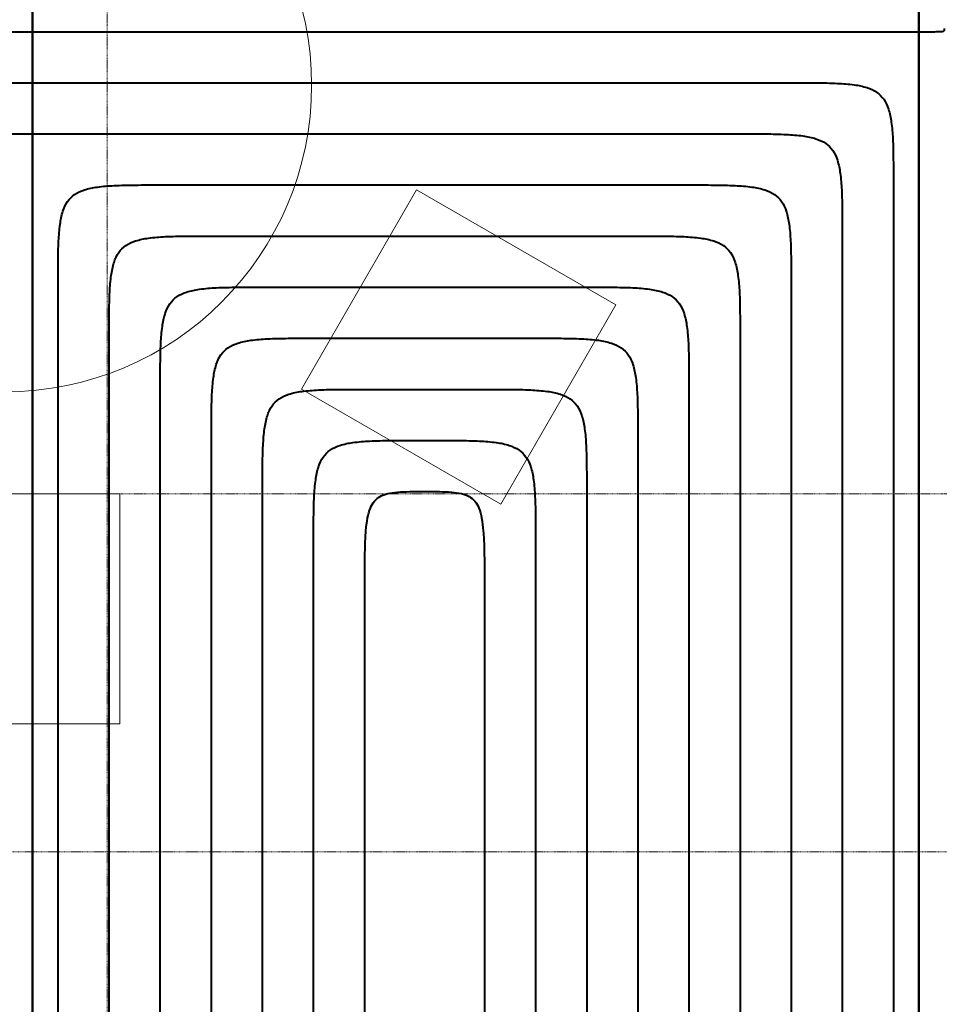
# Model space of a CAD drawing. Header units: millimetres. Extents: x 49908 to 79848, y -11883 to -3092.
# Tile 139 of 222: x 69473 to 69653, y -5526 to -5334. Entities that reach past the tile are written whole.
import ezdxf
from ezdxf.lldxf.tags import DXFTag

# ---------------------------------------------------------------- set-up
doc = ezdxf.new("R2010")
doc.units = ezdxf.units.MM
doc.linetypes.add('DASHDOT', pattern=[1, 0.5, -0.25, 0, -0.25])
doc.layers.add('A wyp ruchome', color=9, linetype='Continuous', lineweight=9)
doc.layers.add('A_OSIE', color=9, linetype='DASHDOT', lineweight=9)
for name, color, linetype, true_color in [('IS_Ogrzewanie_płaszczyznowe', 7, 'SOLID', 0xac00e6), ('IS_Przyłącza_o.p._Powrót', 7, 'DASH', 0x438955), ('IS_Przyłącza_o.p._Zasilanie', 7, 'SOLID', 0xff9124)]:
    doc.layers.add(name, color=color, linetype=linetype, true_color=true_color)
doc.layers.add('IS_Rys.pętli_o.p._Powrót', color=7, linetype='DASH', lineweight=13, true_color=0x4c9a5f)
doc.layers.add('IS_Rys.pętli_o.p._Zasilanie', color=7, linetype='SOLID', lineweight=13, true_color=0xff8c1a)
tags = doc.linetypes.add('DASH', pattern=[15, 10, -5]).pattern_tags.tags
tags[6:7] = [DXFTag(74, 4), DXFTag(75, 0), DXFTag(340, '0'), DXFTag(46, 0.0), DXFTag(50, 0.0), DXFTag(44, 0.0), DXFTag(45, 0.0)]
tags[4:5] = [DXFTag(74, 4), DXFTag(75, 0), DXFTag(340, '0'), DXFTag(46, 0.0), DXFTag(50, 0.0), DXFTag(44, 0.0), DXFTag(45, 0.0)]
tags = doc.linetypes.add('SOLID', pattern=[10, 10, 0]).pattern_tags.tags
tags[6:7] = [DXFTag(74, 4), DXFTag(75, 0), DXFTag(340, '0'), DXFTag(46, 0.0), DXFTag(50, 0.0), DXFTag(44, 0.0), DXFTag(45, 0.0)]
tags[4:5] = [DXFTag(74, 4), DXFTag(75, 0), DXFTag(340, '0'), DXFTag(46, 0.0), DXFTag(50, 0.0), DXFTag(44, 0.0), DXFTag(45, 0.0)]

msp = doc.modelspace()

# ---------------------------------------------------------------- linework, layer by layer
at = {"layer": 'A wyp ruchome'}
for points in [[(69528.5, -5406.11), (69551, -5367.14), (69589.97, -5389.64), (69567.47, -5428.61), (69528.5, -5406.11)], [(69447.97, -5426.63), (69492.97, -5426.63), (69492.97, -5471.63), (69447.97, -5471.63), (69447.97, -5426.63)]]:
    msp.add_lwpolyline(points, close=True, dxfattribs=at)
msp.add_circle((69470.47, -5346.63), 60, dxfattribs=at)
at = {"layer": 'A_OSIE', "ltscale": 0.3, "transparency": 33554559}
for p, q in [((69490.47, -3902.99), (69490.47, -7140.05)), ((70341.81, -5426.63), (67440.85, -5426.63)), ((67440.85, -5496.63), (70341.81, -5496.63))]:
    msp.add_line(p, q, dxfattribs=at)
at = {"layer": 'IS_Ogrzewanie_płaszczyznowe', "lineweight": 40}
for p, q in [((69475.86, -5826.65), (69475.86, -5319.97)), ((69475.86, -5319.97), (69475.86, -5826.65)), ((69649.29, -5319.97), (69649.29, -5826.65)), ((69649.29, -5826.65), (69649.29, -5319.97))]:
    msp.add_line(p, q, dxfattribs=at)
at = {"layer": 'IS_Przyłącza_o.p._Powrót', "lineweight": 40}
msp.add_open_spline([(69351.02, -5346.16), (69351.99, -5346.16), (69355.62, -5346.16), (69363.22, -5346.16), (69374.75, -5346.16), (69389.1, -5346.16), (69405.14, -5346.16), (69421.74, -5346.16), (69437.78, -5346.16), (69452.13, -5346.16), (69463.66, -5346.16), (69471.26, -5346.16), (69474.89, -5346.16), (69475.86, -5346.16)], degree=3, knots=[0, 0, 0, 0, 0.029074, 0.108795, 0.227906, 0.375154, 0.539283, 0.70904, 0.87317, 1.020418, 1.139529, 1.21925, 1.248324, 1.248324, 1.248324, 1.248324], dxfattribs=at)
at = {"layer": 'IS_Przyłącza_o.p._Zasilanie', "lineweight": 40}
for points, knots in [([(69362.52, -5336.16), (69364.42, -5336.16), (69371.53, -5336.16), (69386.42, -5336.16), (69409.03, -5336.16), (69437.15, -5336.16), (69468.58, -5336.16), (69501.11, -5336.16), (69532.54, -5336.16), (69560.66, -5336.16), (69583.27, -5336.16), (69598.16, -5336.16), (69605.27, -5336.16), (69607.16, -5336.16)], [0, 0, 0, 0, 0.056979, 0.21321, 0.446638, 0.735207, 1.05686, 1.38954, 1.711193, 1.999762, 2.23319, 2.389421, 2.4464, 2.4464, 2.4464, 2.4464]), ([(69607.16, -5336.16), (69607.49, -5336.16), (69608.72, -5336.16), (69611.28, -5336.16), (69615.17, -5336.16), (69620.01, -5336.16), (69625.43, -5336.16), (69631.03, -5336.16), (69636.44, -5336.16), (69641.28, -5336.16), (69645.18, -5336.16), (69647.74, -5336.16), (69648.96, -5336.16), (69649.29, -5336.16)], [0, 0, 0, 0, 0.0098115, 0.036714, 0.0769096, 0.1266001, 0.1819877, 0.2392743, 0.2946618, 0.3443524, 0.3845479, 0.4114504, 0.421262, 0.421262, 0.421262, 0.421262]), ([(69341.02, -5356.16), (69342.07, -5356.16), (69345.99, -5356.16), (69354.19, -5356.16), (69366.65, -5356.16), (69382.15, -5356.16), (69399.48, -5356.16), (69417.41, -5356.16), (69434.73, -5356.16), (69450.23, -5356.16), (69462.69, -5356.16), (69470.89, -5356.16), (69474.81, -5356.16), (69475.86, -5356.16)], [0, 0, 0, 0, 0.031403, 0.11751, 0.246163, 0.405206, 0.582484, 0.76584, 0.943118, 1.102161, 1.230814, 1.31692, 1.348324, 1.348324, 1.348324, 1.348324])]:
    msp.add_open_spline(points, degree=3, knots=knots, dxfattribs=at)
at = {"layer": 'IS_Rys.pętli_o.p._Powrót', "lineweight": 40}
for points, knots in [([(69475.86, -5346.16), (69477.01, -5346.16), (69481.32, -5346.16), (69490.35, -5346.16), (69504.07, -5346.16), (69521.13, -5346.16), (69540.2, -5346.16), (69559.94, -5346.16), (69579.01, -5346.16), (69596.08, -5346.16), (69609.79, -5346.16), (69618.83, -5346.16), (69623.14, -5346.16), (69624.29, -5346.16)], [0, 0, 0, 0, 0.034571, 0.129364, 0.270995, 0.446082, 0.641243, 0.843095, 1.038256, 1.213343, 1.354974, 1.449767, 1.484338, 1.484338, 1.484338, 1.484338]), ([(69624.29, -5346.16), (69625.95, -5346.16), (69628.96, -5346.15), (69633.07, -5346.23), (69636.38, -5346.47), (69639.01, -5346.98), (69641.06, -5347.89), (69642.55, -5349.38), (69643.47, -5351.44), (69643.97, -5354.07), (69644.22, -5357.38), (69644.29, -5361.48), (69644.29, -5364.5), (69644.29, -5366.16)], [0, 0, 0, 0, 0.0497373, 0.0904721, 0.1232039, 0.1491998, 0.1703704, 0.1897083, 0.2108788, 0.2368747, 0.2696065, 0.3103414, 0.3600787, 0.3600787, 0.3600787, 0.3600787]), ([(69480.86, -5386.16), (69480.86, -5384.5), (69480.85, -5381.48), (69480.93, -5377.38), (69481.18, -5374.07), (69481.68, -5371.44), (69482.59, -5369.38), (69484.08, -5367.89), (69486.14, -5366.98), (69488.77, -5366.47), (69492.08, -5366.23), (69496.18, -5366.15), (69499.2, -5366.16), (69500.86, -5366.16)], [0, 0, 0, 0, 0.0497373, 0.0904721, 0.1232039, 0.1491998, 0.1703704, 0.1897083, 0.2108788, 0.2368747, 0.2696065, 0.3103414, 0.3600787, 0.3600787, 0.3600787, 0.3600787]), ([(69500.86, -5366.16), (69501.66, -5366.16), (69504.67, -5366.16), (69510.96, -5366.16), (69520.52, -5366.16), (69532.41, -5366.16), (69545.7, -5366.16), (69559.45, -5366.16), (69572.74, -5366.16), (69584.63, -5366.16), (69594.19, -5366.16), (69600.48, -5366.16), (69603.49, -5366.16), (69604.29, -5366.16)], [0, 0, 0, 0, 0.024091, 0.090145, 0.188839, 0.310845, 0.44684, 0.587498, 0.723493, 0.845499, 0.944193, 1.010248, 1.034338, 1.034338, 1.034338, 1.034338]), ([(69604.29, -5366.16), (69605.95, -5366.16), (69608.96, -5366.15), (69613.07, -5366.23), (69616.38, -5366.47), (69619.01, -5366.98), (69621.06, -5367.89), (69622.55, -5369.38), (69623.47, -5371.44), (69623.97, -5374.07), (69624.22, -5377.38), (69624.29, -5381.48), (69624.29, -5384.5), (69624.29, -5386.16)], [0, 0, 0, 0, 0.0497373, 0.0904721, 0.1232039, 0.1491998, 0.1703704, 0.1897083, 0.2108788, 0.2368747, 0.2696065, 0.3103414, 0.3600787, 0.3600787, 0.3600787, 0.3600787]), ([(69644.29, -5366.16), (69644.29, -5369.54), (69644.29, -5382.19), (69644.29, -5408.69), (69644.29, -5448.94), (69644.29, -5499), (69644.29, -5554.95), (69644.29, -5612.86), (69644.29, -5668.81), (69644.29, -5718.87), (69644.29, -5759.11), (69644.29, -5785.61), (69644.29, -5798.27), (69644.29, -5801.65)], [0, 0, 0, 0, 0.101429, 0.37954, 0.795071, 1.30876, 1.881342, 2.473556, 3.046138, 3.559826, 3.975357, 4.253469, 4.354898, 4.354898, 4.354898, 4.354898]), ([(69480.86, -5801.65), (69480.86, -5798.42), (69480.86, -5786.35), (69480.86, -5761.07), (69480.86, -5722.67), (69480.86, -5674.91), (69480.86, -5621.53), (69480.86, -5566.28), (69480.86, -5512.9), (69480.86, -5465.13), (69480.86, -5426.74), (69480.86, -5401.45), (69480.86, -5389.38), (69480.86, -5386.16)], [0, 0, 0, 0, 0.096771, 0.36211, 0.758558, 1.248654, 1.794941, 2.359957, 2.906243, 3.39634, 3.792788, 4.058127, 4.154897, 4.154897, 4.154897, 4.154897]), ([(69500.86, -5406.16), (69500.86, -5404.5), (69500.85, -5401.48), (69500.93, -5397.38), (69501.18, -5394.07), (69501.68, -5391.44), (69502.59, -5389.38), (69504.08, -5387.89), (69506.14, -5386.98), (69508.77, -5386.47), (69512.08, -5386.23), (69516.18, -5386.15), (69519.2, -5386.16), (69520.86, -5386.16)], [0, 0, 0, 0, 0.0497373, 0.0904721, 0.1232039, 0.1491998, 0.1703704, 0.1897083, 0.2108788, 0.2368747, 0.2696065, 0.3103414, 0.3600787, 0.3600787, 0.3600787, 0.3600787]), ([(69520.86, -5386.16), (69521.35, -5386.16), (69523.19, -5386.16), (69527.05, -5386.16), (69532.91, -5386.16), (69540.21, -5386.16), (69548.36, -5386.16), (69556.79, -5386.16), (69564.94, -5386.16), (69572.23, -5386.16), (69578.1, -5386.16), (69581.96, -5386.16), (69583.8, -5386.16), (69584.29, -5386.16)], [0, 0, 0, 0, 0.0147742, 0.0552842, 0.1158108, 0.190635, 0.2740378, 0.3603002, 0.443703, 0.5185273, 0.5790539, 0.6195638, 0.634338, 0.634338, 0.634338, 0.634338]), ([(69584.29, -5386.16), (69585.95, -5386.16), (69588.96, -5386.15), (69593.07, -5386.23), (69596.38, -5386.47), (69599.01, -5386.98), (69601.06, -5387.89), (69602.55, -5389.38), (69603.47, -5391.44), (69603.97, -5394.07), (69604.22, -5397.38), (69604.29, -5401.48), (69604.29, -5404.5), (69604.29, -5406.16)], [0, 0, 0, 0, 0.0497373, 0.0904721, 0.1232039, 0.1491998, 0.1703704, 0.1897083, 0.2108788, 0.2368747, 0.2696065, 0.3103414, 0.3600787, 0.3600787, 0.3600787, 0.3600787]), ([(69624.29, -5386.16), (69624.29, -5389.23), (69624.29, -5400.72), (69624.29, -5424.78), (69624.29, -5461.33), (69624.29, -5506.79), (69624.29, -5557.6), (69624.29, -5610.2), (69624.29, -5661.01), (69624.29, -5706.47), (69624.29, -5743.02), (69624.29, -5767.09), (69624.29, -5778.58), (69624.29, -5781.65)], [0, 0, 0, 0, 0.092113, 0.344679, 0.722044, 1.188549, 1.70854, 2.246358, 2.766348, 3.232854, 3.610218, 3.862785, 3.954898, 3.954898, 3.954898, 3.954898]), ([(69500.86, -5781.65), (69500.86, -5778.73), (69500.86, -5767.82), (69500.86, -5744.97), (69500.86, -5710.27), (69500.86, -5667.11), (69500.86, -5618.87), (69500.86, -5568.93), (69500.86, -5520.69), (69500.86, -5477.53), (69500.86, -5442.83), (69500.86, -5419.98), (69500.86, -5409.07), (69500.86, -5406.16)], [0, 0, 0, 0, 0.087454, 0.327249, 0.68553, 1.128444, 1.622138, 2.132759, 2.626453, 3.069368, 3.427649, 3.667443, 3.754897, 3.754897, 3.754897, 3.754897]), ([(69520.86, -5426.16), (69520.86, -5424.5), (69520.85, -5421.48), (69520.93, -5417.38), (69521.18, -5414.07), (69521.68, -5411.44), (69522.59, -5409.38), (69524.08, -5407.89), (69526.14, -5406.98), (69528.77, -5406.47), (69532.08, -5406.23), (69536.18, -5406.15), (69539.2, -5406.16), (69540.86, -5406.16)], [0, 0, 0, 0, 0.0497373, 0.0904721, 0.1232039, 0.1491998, 0.1703704, 0.1897083, 0.2108788, 0.2368747, 0.2696065, 0.3103414, 0.3600787, 0.3600787, 0.3600787, 0.3600787]), ([(69540.86, -5406.16), (69541.04, -5406.16), (69541.72, -5406.16), (69543.15, -5406.16), (69545.31, -5406.16), (69548.01, -5406.16), (69551.02, -5406.16), (69554.13, -5406.16), (69557.14, -5406.16), (69559.84, -5406.16), (69562, -5406.16), (69563.43, -5406.16), (69564.11, -5406.16), (69564.29, -5406.16)], [0, 0, 0, 0, 0.0054579, 0.0204232, 0.042783, 0.0704247, 0.1012354, 0.1331026, 0.1639134, 0.1915551, 0.2139149, 0.2288801, 0.234338, 0.234338, 0.234338, 0.234338]), ([(69564.29, -5406.16), (69565.95, -5406.16), (69568.96, -5406.15), (69573.07, -5406.23), (69576.38, -5406.47), (69579.01, -5406.98), (69581.06, -5407.89), (69582.55, -5409.38), (69583.47, -5411.44), (69583.97, -5414.07), (69584.22, -5417.38), (69584.29, -5421.48), (69584.29, -5424.5), (69584.29, -5426.16)], [0, 0, 0, 0, 0.0497373, 0.0904721, 0.1232039, 0.1491998, 0.1703704, 0.1897083, 0.2108788, 0.2368747, 0.2696065, 0.3103414, 0.3600787, 0.3600787, 0.3600787, 0.3600787]), ([(69604.29, -5406.16), (69604.29, -5408.92), (69604.29, -5419.24), (69604.29, -5440.88), (69604.29, -5473.73), (69604.29, -5514.59), (69604.29, -5560.26), (69604.29, -5607.54), (69604.29, -5653.21), (69604.29, -5694.07), (69604.29, -5726.93), (69604.29, -5748.56), (69604.29, -5758.89), (69604.29, -5761.65)], [0, 0, 0, 0, 0.082796, 0.309818, 0.649016, 1.068339, 1.535737, 2.01916, 2.486559, 2.905882, 3.245079, 3.472101, 3.554898, 3.554898, 3.554898, 3.554898]), ([(69520.86, -5761.65), (69520.86, -5759.04), (69520.86, -5749.3), (69520.86, -5728.88), (69520.86, -5697.88), (69520.86, -5659.31), (69520.86, -5616.21), (69520.86, -5571.59), (69520.86, -5528.49), (69520.86, -5489.93), (69520.86, -5458.92), (69520.86, -5438.51), (69520.86, -5428.76), (69520.86, -5426.16)], [0, 0, 0, 0, 0.078138, 0.292388, 0.612502, 1.008234, 1.449336, 1.905562, 2.346664, 2.742395, 3.06251, 3.276759, 3.354897, 3.354897, 3.354897, 3.354897]), ([(69540.86, -5446.16), (69540.86, -5444.5), (69540.86, -5441.48), (69540.9, -5437.38), (69541.04, -5434.08), (69541.33, -5431.49), (69541.84, -5429.5), (69542.65, -5428.01), (69543.88, -5427.01), (69545.47, -5426.48), (69547.42, -5426.23), (69549.84, -5426.15), (69551.6, -5426.16), (69552.57, -5426.16)], [0, 0, 0, 0, 0.0497371, 0.090463, 0.123113, 0.1487154, 0.16854, 0.1843877, 0.1988447, 0.2147269, 0.2340417, 0.2579212, 0.2870598, 0.2870598, 0.2870598, 0.2870598]), ([(69552.57, -5426.16), (69553.55, -5426.16), (69555.31, -5426.15), (69557.72, -5426.23), (69559.68, -5426.48), (69561.27, -5427.01), (69562.5, -5428.01), (69563.31, -5429.5), (69563.81, -5431.49), (69564.11, -5434.08), (69564.25, -5437.38), (69564.29, -5441.48), (69564.29, -5444.5), (69564.29, -5446.16)], [0, 0, 0, 0, 0.0291386, 0.0530181, 0.072333, 0.0882151, 0.1026722, 0.1185199, 0.1383444, 0.1639469, 0.1965968, 0.2373227, 0.2870598, 0.2870598, 0.2870598, 0.2870598]), ([(69584.29, -5426.16), (69584.29, -5428.61), (69584.29, -5437.77), (69584.29, -5456.97), (69584.29, -5486.13), (69584.29, -5522.39), (69584.29, -5562.92), (69584.29, -5604.88), (69584.29, -5645.41), (69584.29, -5681.68), (69584.29, -5710.83), (69584.29, -5730.03), (69584.29, -5739.2), (69584.29, -5741.65)], [0, 0, 0, 0, 0.07348, 0.274957, 0.575988, 0.948128, 1.362935, 1.791963, 2.206769, 2.578909, 2.87994, 3.081418, 3.154898, 3.154898, 3.154898, 3.154898]), ([(69540.86, -5741.65), (69540.86, -5739.35), (69540.86, -5730.77), (69540.86, -5712.79), (69540.86, -5685.48), (69540.86, -5651.51), (69540.86, -5613.55), (69540.86, -5574.25), (69540.86, -5536.29), (69540.86, -5502.32), (69540.86, -5475.02), (69540.86, -5457.04), (69540.86, -5448.45), (69540.86, -5446.16)], [0, 0, 0, 0, 0.068822, 0.257527, 0.539474, 0.888023, 1.276533, 1.678364, 2.066874, 2.415423, 2.697371, 2.886076, 2.954897, 2.954897, 2.954897, 2.954897]), ([(69564.29, -5446.16), (69564.29, -5448.3), (69564.29, -5456.3), (69564.29, -5473.06), (69564.29, -5498.52), (69564.29, -5530.19), (69564.29, -5565.58), (69564.29, -5602.22), (69564.29, -5637.61), (69564.29, -5669.28), (69564.29, -5694.74), (69564.29, -5711.5), (69564.29, -5719.51), (69564.29, -5721.65)], [0, 0, 0, 0, 0.064164, 0.240096, 0.50296, 0.827918, 1.190132, 1.564765, 1.926979, 2.251937, 2.514801, 2.690734, 2.754897, 2.754897, 2.754897, 2.754897])]:
    msp.add_open_spline(points, degree=3, knots=knots, dxfattribs=at)
at = {"layer": 'IS_Rys.pętli_o.p._Zasilanie', "lineweight": 40}
for points, knots in [([(69649.29, -5336.16), (69649.31, -5336.16), (69649.38, -5336.16), (69649.54, -5336.16), (69649.77, -5336.16), (69650.05, -5336.16), (69650.37, -5336.16), (69650.71, -5336.16), (69651.03, -5336.16), (69651.32, -5336.16), (69651.55, -5336.16), (69651.7, -5336.16), (69651.77, -5336.16), (69651.79, -5336.16)], [0, 0, 0, 0, 0.00058227, 0.00217881, 0.00456424, 0.00751315, 0.01080015, 0.01419985, 0.01748685, 0.02043576, 0.02282119, 0.02441773, 0.025, 0.025, 0.025, 0.025]), ([(69651.79, -5336.16), (69652, -5336.16), (69652.38, -5336.16), (69652.89, -5336.15), (69653.3, -5336.15), (69653.62, -5336.13), (69653.86, -5336.11), (69654.04, -5336.07), (69654.17, -5336.02), (69654.25, -5335.93), (69654.28, -5335.83), (69654.29, -5335.7), (69654.29, -5335.61), (69654.29, -5335.56)], [0, 0, 0, 0, 0.00621713, 0.01130738, 0.01538414, 0.01856271, 0.0209635, 0.02271998, 0.02399732, 0.02502084, 0.02604954, 0.02726161, 0.02873342, 0.02873342, 0.02873342, 0.02873342]), ([(69475.86, -5356.16), (69476.93, -5356.16), (69480.95, -5356.16), (69489.38, -5356.16), (69502.17, -5356.16), (69518.08, -5356.16), (69535.87, -5356.16), (69554.28, -5356.16), (69572.06, -5356.16), (69587.98, -5356.16), (69600.77, -5356.16), (69609.19, -5356.16), (69613.22, -5356.16), (69614.29, -5356.16)], [0, 0, 0, 0, 0.032242, 0.120649, 0.252738, 0.416029, 0.598042, 0.786296, 0.968309, 1.1316, 1.263689, 1.352096, 1.384338, 1.384338, 1.384338, 1.384338]), ([(69614.29, -5356.16), (69615.95, -5356.16), (69618.96, -5356.15), (69623.07, -5356.23), (69626.38, -5356.47), (69629.01, -5356.98), (69631.06, -5357.89), (69632.55, -5359.38), (69633.47, -5361.44), (69633.97, -5364.07), (69634.22, -5367.38), (69634.29, -5371.48), (69634.29, -5374.5), (69634.29, -5376.16)], [0, 0, 0, 0, 0.0497373, 0.0904721, 0.1232039, 0.1491998, 0.1703704, 0.1897083, 0.2108788, 0.2368747, 0.2696065, 0.3103414, 0.3600787, 0.3600787, 0.3600787, 0.3600787]), ([(69490.86, -5396.16), (69490.86, -5394.5), (69490.85, -5391.48), (69490.93, -5387.38), (69491.18, -5384.07), (69491.68, -5381.44), (69492.59, -5379.38), (69494.08, -5377.89), (69496.14, -5376.98), (69498.77, -5376.47), (69502.08, -5376.23), (69506.18, -5376.15), (69509.2, -5376.16), (69510.86, -5376.16)], [0, 0, 0, 0, 0.0497373, 0.0904721, 0.1232039, 0.1491998, 0.1703704, 0.1897083, 0.2108788, 0.2368747, 0.2696065, 0.3103414, 0.3600787, 0.3600787, 0.3600787, 0.3600787]), ([(69510.86, -5376.16), (69511.5, -5376.16), (69513.93, -5376.16), (69519.01, -5376.16), (69526.72, -5376.16), (69536.31, -5376.16), (69547.03, -5376.16), (69558.12, -5376.16), (69568.84, -5376.16), (69578.43, -5376.16), (69586.14, -5376.16), (69591.22, -5376.16), (69593.64, -5376.16), (69594.29, -5376.16)], [0, 0, 0, 0, 0.0194324, 0.0727147, 0.1523247, 0.2507402, 0.360439, 0.473899, 0.5835978, 0.6820134, 0.7616234, 0.8149057, 0.834338, 0.834338, 0.834338, 0.834338]), ([(69594.29, -5376.16), (69595.95, -5376.16), (69598.96, -5376.15), (69603.07, -5376.23), (69606.38, -5376.47), (69609.01, -5376.98), (69611.06, -5377.89), (69612.55, -5379.38), (69613.47, -5381.44), (69613.97, -5384.07), (69614.22, -5387.38), (69614.29, -5391.48), (69614.29, -5394.5), (69614.29, -5396.16)], [0, 0, 0, 0, 0.0497373, 0.0904721, 0.1232039, 0.1491998, 0.1703704, 0.1897083, 0.2108788, 0.2368747, 0.2696065, 0.3103414, 0.3600787, 0.3600787, 0.3600787, 0.3600787]), ([(69634.29, -5376.16), (69634.29, -5379.38), (69634.29, -5391.45), (69634.29, -5416.74), (69634.29, -5455.13), (69634.29, -5502.9), (69634.29, -5556.28), (69634.29, -5611.53), (69634.29, -5664.91), (69634.29, -5712.67), (69634.29, -5751.07), (69634.29, -5776.35), (69634.29, -5788.42), (69634.29, -5791.65)], [0, 0, 0, 0, 0.096771, 0.36211, 0.758558, 1.248654, 1.794941, 2.359957, 2.906243, 3.39634, 3.792788, 4.058127, 4.154898, 4.154898, 4.154898, 4.154898]), ([(69490.86, -5791.65), (69490.86, -5788.58), (69490.86, -5777.09), (69490.86, -5753.02), (69490.86, -5716.47), (69490.86, -5671.01), (69490.86, -5620.2), (69490.86, -5567.6), (69490.86, -5516.79), (69490.86, -5471.33), (69490.86, -5434.78), (69490.86, -5410.72), (69490.86, -5399.23), (69490.86, -5396.16)], [0, 0, 0, 0, 0.092113, 0.344679, 0.722044, 1.188549, 1.708539, 2.246358, 2.766348, 3.232854, 3.610218, 3.862785, 3.954897, 3.954897, 3.954897, 3.954897]), ([(69510.86, -5416.16), (69510.86, -5414.5), (69510.85, -5411.48), (69510.93, -5407.38), (69511.18, -5404.07), (69511.68, -5401.44), (69512.59, -5399.38), (69514.08, -5397.89), (69516.14, -5396.98), (69518.77, -5396.47), (69522.08, -5396.23), (69526.18, -5396.15), (69529.2, -5396.16), (69530.86, -5396.16)], [0, 0, 0, 0, 0.0497373, 0.0904721, 0.1232039, 0.1491998, 0.1703704, 0.1897083, 0.2108788, 0.2368747, 0.2696065, 0.3103414, 0.3600787, 0.3600787, 0.3600787, 0.3600787]), ([(69530.86, -5396.16), (69531.19, -5396.16), (69532.46, -5396.16), (69535.1, -5396.16), (69539.11, -5396.16), (69544.11, -5396.16), (69549.69, -5396.16), (69555.46, -5396.16), (69561.04, -5396.16), (69566.03, -5396.16), (69570.05, -5396.16), (69572.69, -5396.16), (69573.95, -5396.16), (69574.29, -5396.16)], [0, 0, 0, 0, 0.0101161, 0.0378537, 0.0792969, 0.1305298, 0.1876366, 0.2467014, 0.3038082, 0.3550412, 0.3964844, 0.424222, 0.434338, 0.434338, 0.434338, 0.434338]), ([(69574.29, -5396.16), (69575.95, -5396.16), (69578.96, -5396.15), (69583.07, -5396.23), (69586.38, -5396.47), (69589.01, -5396.98), (69591.06, -5397.89), (69592.55, -5399.38), (69593.47, -5401.44), (69593.97, -5404.07), (69594.22, -5407.38), (69594.29, -5411.48), (69594.29, -5414.5), (69594.29, -5416.16)], [0, 0, 0, 0, 0.0497373, 0.0904721, 0.1232039, 0.1491998, 0.1703704, 0.1897083, 0.2108788, 0.2368747, 0.2696065, 0.3103414, 0.3600787, 0.3600787, 0.3600787, 0.3600787]), ([(69614.29, -5396.16), (69614.29, -5399.07), (69614.29, -5409.98), (69614.29, -5432.83), (69614.29, -5467.53), (69614.29, -5510.69), (69614.29, -5558.93), (69614.29, -5608.87), (69614.29, -5657.11), (69614.29, -5700.27), (69614.29, -5734.97), (69614.29, -5757.82), (69614.29, -5768.73), (69614.29, -5771.65)], [0, 0, 0, 0, 0.087454, 0.327249, 0.68553, 1.128444, 1.622138, 2.132759, 2.626454, 3.069368, 3.427649, 3.667443, 3.754898, 3.754898, 3.754898, 3.754898]), ([(69510.86, -5771.65), (69510.86, -5768.89), (69510.86, -5758.56), (69510.86, -5736.93), (69510.86, -5704.07), (69510.86, -5663.21), (69510.86, -5617.54), (69510.86, -5570.26), (69510.86, -5524.59), (69510.86, -5483.73), (69510.86, -5450.88), (69510.86, -5429.24), (69510.86, -5418.92), (69510.86, -5416.16)], [0, 0, 0, 0, 0.082796, 0.309818, 0.649016, 1.068339, 1.535737, 2.01916, 2.486559, 2.905882, 3.245079, 3.472101, 3.554897, 3.554897, 3.554897, 3.554897]), ([(69530.86, -5436.16), (69530.86, -5434.5), (69530.85, -5431.48), (69530.93, -5427.38), (69531.18, -5424.07), (69531.68, -5421.44), (69532.59, -5419.38), (69534.08, -5417.89), (69536.14, -5416.98), (69538.77, -5416.47), (69542.08, -5416.23), (69546.18, -5416.15), (69549.2, -5416.16), (69550.86, -5416.16)], [0, 0, 0, 0, 0.0497373, 0.0904721, 0.1232039, 0.1491998, 0.1703704, 0.1897083, 0.2108788, 0.2368747, 0.2696065, 0.3103414, 0.3600787, 0.3600787, 0.3600787, 0.3600787]), ([(69550.86, -5416.16), (69550.88, -5416.16), (69550.98, -5416.16), (69551.19, -5416.16), (69551.51, -5416.16), (69551.9, -5416.16), (69552.35, -5416.16), (69552.8, -5416.16), (69553.24, -5416.16), (69553.64, -5416.16), (69553.96, -5416.16), (69554.16, -5416.16), (69554.26, -5416.16), (69554.29, -5416.16)], [0, 0, 0, 0, 0.00079976, 0.00299265, 0.00626908, 0.01031947, 0.01483424, 0.0195038, 0.02401857, 0.02806896, 0.0313454, 0.03353828, 0.03433804, 0.03433804, 0.03433804, 0.03433804]), ([(69554.29, -5416.16), (69555.95, -5416.16), (69558.96, -5416.15), (69563.07, -5416.23), (69566.38, -5416.47), (69569.01, -5416.98), (69571.06, -5417.89), (69572.55, -5419.38), (69573.47, -5421.44), (69573.97, -5424.07), (69574.22, -5427.38), (69574.29, -5431.48), (69574.29, -5434.5), (69574.29, -5436.16)], [0, 0, 0, 0, 0.0497373, 0.0904721, 0.1232039, 0.1491998, 0.1703704, 0.1897083, 0.2108788, 0.2368747, 0.2696065, 0.3103414, 0.3600787, 0.3600787, 0.3600787, 0.3600787]), ([(69594.29, -5416.16), (69594.29, -5418.76), (69594.29, -5428.51), (69594.29, -5448.92), (69594.29, -5479.93), (69594.29, -5518.49), (69594.29, -5561.59), (69594.29, -5606.21), (69594.29, -5649.31), (69594.29, -5687.88), (69594.29, -5718.88), (69594.29, -5739.3), (69594.29, -5749.04), (69594.29, -5751.65)], [0, 0, 0, 0, 0.078138, 0.292388, 0.612502, 1.008234, 1.449336, 1.905562, 2.346664, 2.742396, 3.06251, 3.276759, 3.354898, 3.354898, 3.354898, 3.354898]), ([(69530.86, -5751.65), (69530.86, -5749.2), (69530.86, -5740.03), (69530.86, -5720.83), (69530.86, -5691.68), (69530.86, -5655.41), (69530.86, -5614.88), (69530.86, -5572.92), (69530.86, -5532.39), (69530.86, -5496.13), (69530.86, -5466.97), (69530.86, -5447.77), (69530.86, -5438.61), (69530.86, -5436.16)], [0, 0, 0, 0, 0.07348, 0.274957, 0.575988, 0.948128, 1.362935, 1.791963, 2.206769, 2.578909, 2.87994, 3.081417, 3.154897, 3.154897, 3.154897, 3.154897]), ([(69574.29, -5436.16), (69574.29, -5438.45), (69574.29, -5447.04), (69574.29, -5465.02), (69574.29, -5492.32), (69574.29, -5526.29), (69574.29, -5564.25), (69574.29, -5603.55), (69574.29, -5641.51), (69574.29, -5675.48), (69574.29, -5702.79), (69574.29, -5720.77), (69574.29, -5729.35), (69574.29, -5731.65)], [0, 0, 0, 0, 0.068822, 0.257527, 0.539474, 0.888023, 1.276533, 1.678364, 2.066874, 2.415423, 2.697371, 2.886076, 2.954898, 2.954898, 2.954898, 2.954898])]:
    msp.add_open_spline(points, degree=3, knots=knots, dxfattribs=at)

doc.saveas('drawing.dxf')
